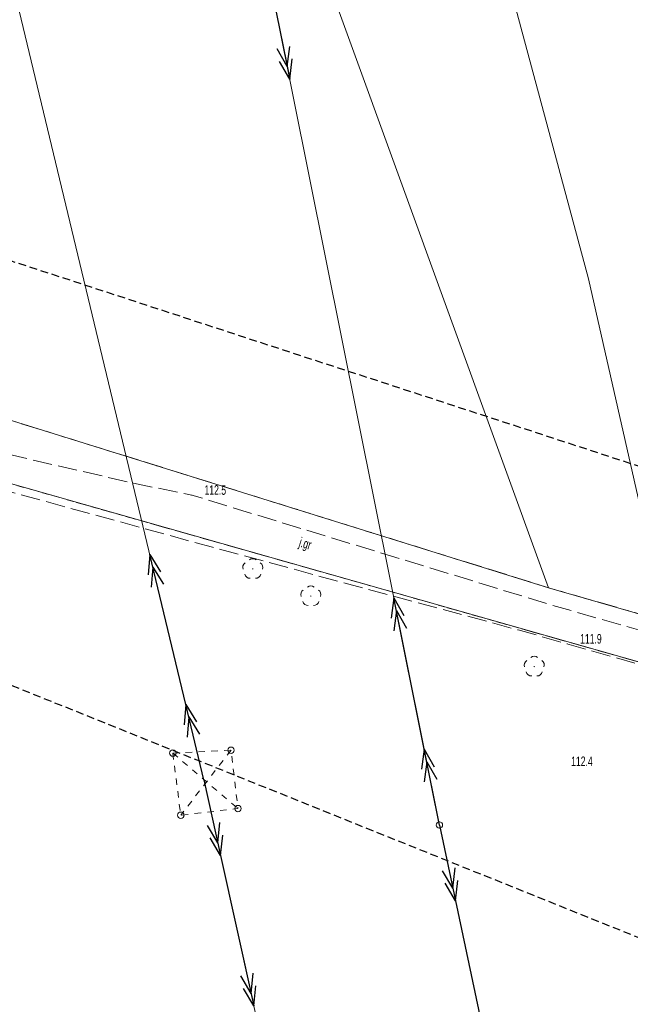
# Model space of a CAD drawing. Header units: metres. Extents: x 5550910 to 5553628, y 5952297 to 5957865.
# Tile 21 of 36: x 5551586 to 5551633, y 5955251 to 5955328. Entities that reach past the tile are written whole.
import ezdxf

# ---------------------------------------------------------------- set-up
doc = ezdxf.new("R2010")
doc.units = ezdxf.units.M
for name, pattern in [('1.5_0.5', [2, 1.5, -0.5]), ('2', [0.9, 0.6, -0.3]), ('219-500', [0]), ('egkk-500', [2, 1.5, -0.5]), ('egug-500', [1, 0.5, -0.5]), ('suep_sn_500', [0]), ('supp_500', [1, 0.5, -0.5])]:
    doc.linetypes.add(name, pattern=pattern)
doc.layers.get('0').update_dxf_attribs({"color": 2, "lineweight": 5})
doc.styles.get("Standard").update_dxf_attribs({"font": 'Working1250', "width": 0.75})

# ---------------------------------------------------------------- blocks, each defined once
blk = doc.blocks.new('PW01')
at = {"linetype": 'Continuous', "lineweight": 13}
h = blk.add_hatch(color=0, dxfattribs=at)
edge = h.paths.add_edge_path()
edge.add_arc((0, 0), 0.045, 0, 360)
blk = doc.blocks.new('OP021')
at = {"linetype": 'Continuous', "lineweight": 13}
h = blk.add_hatch(color=0, dxfattribs=at)
edge = h.paths.add_edge_path()
edge.add_arc((0, 0), 0.05, 0, 360)
at = {"color": 0, "linetype": 'Continuous', "lineweight": 13}
for centre, start, end in [((0, 0.4), 49.272, 130.728), ((-0.38, 0.124), 121.308, 202.548), ((0.38, 0.124), 337.452, 58.692), ((-0.235, -0.324), 193.221, 274.871), ((0.235, -0.324), 265.129, 346.779)]:
    blk.add_arc(centre, 0.4, start, end, dxfattribs=at)
blk = doc.blocks.new('US15')
at = {"color": 0, "linetype": 'Continuous', "lineweight": 13}
blk.add_circle((0, 0), 0.25, dxfattribs=at)
blk = doc.blocks.new('SM05')
at = {"color": 0, "linetype": 'Continuous', "lineweight": 13}
blk.add_circle((0, 0), 0.25, dxfattribs=at)
blk = doc.blocks.new('SUEP2')
at = {"color": 0, "linetype": 'Continuous'}
for p, q in [((0, 0), (6.027, 0)), ((5.027, 0), (3.527, 0.5)), ((5.027, 0), (3.527, -0.5)), ((6.027, 0), (4.527, 0.5)), ((6.027, 0), (4.527, -0.5)), ((6.027, 0), (18.027, 0)), ((17.027, 0), (15.527, 0.5)), ((17.027, 0), (15.527, -0.5)), ((18.027, 0), (16.527, 0.5)), ((18.027, 0), (16.527, -0.5))]:
    blk.add_line(p, q, dxfattribs=at)

msp = doc.modelspace()

# ---------------------------------------------------------------- linework, layer by layer
at = {"layer": '217-kontur klasyfikacyjny', "color": 92, "linetype": 'egkk-500', "lineweight": 18, "flags": 128}
for points in [[(5551553.19, 5955306.41), (5551626.63, 5955283.53)], [(5551633.69, 5955277.74), (5551559.38, 5955298.85)], [(5551626.63, 5955283.53), (5551675.82, 5955269.33)]]:
    msp.add_lwpolyline(points, dxfattribs=at)
at = {"layer": '218-kontur użytku gruntowego', "color": 3, "linetype": 'egug-500', "lineweight": 18, "flags": 128}
for points in [[(5551553.19, 5955306.41), (5551626.63, 5955283.53)], [(5551559.38, 5955298.85), (5551633.69, 5955277.74)], [(5551626.63, 5955283.53), (5551675.82, 5955269.33)]]:
    msp.add_lwpolyline(points, dxfattribs=at)
at = {"layer": '219-działka ewidencyjna', "color": 7, "linetype": '219-500', "lineweight": 18, "flags": 128}
for points in [[(5551626.63, 5955283.53), (5551568.15, 5955444.54)], [(5551626.63, 5955283.53), (5551553.19, 5955306.41)], [(5551559.38, 5955298.85), (5551693.27, 5955260.81)], [(5551626.63, 5955283.53), (5551720.21, 5955256.52)]]:
    msp.add_lwpolyline(points, dxfattribs=at)
at = {"layer": 'jezdnia', "color": 7, "linetype": '1.5_0.5', "lineweight": 18, "flags": 128}
msp.add_lwpolyline([(5551582.65, 5955294.37), (5551594.14, 5955291.71), (5551598.88, 5955290.74), (5551626.85, 5955282.19), (5551645.36, 5955276.9), (5551673.04, 5955269.53), (5551699.36, 5955261.8), (5551723.03, 5955254.81), (5551720.55, 5955252.53), (5551680.3, 5955264.57), (5551635.7, 5955276.99), (5551624.27, 5955280.25), (5551600.49, 5955286.68), (5551582.22, 5955291.7), (5551546.49, 5955303.65), (5551538.08, 5955307.47), (5551531.64, 5955307.09), (5551529.17, 5955306.96), (5551527.99, 5955306.48), (5551521.26, 5955320.4), (5551524.56, 5955317.88), (5551541.46, 5955308.73), (5551558.53, 5955302.59)], close=True, dxfattribs=at)
at = {"layer": 'przewód elektroenergetyczny średniego napięcia', "color": 1, "linetype": 'suep_sn_500', "lineweight": 18, "flags": 128}
for points in [[(5551599.83, 5955268.58), (5551567.72, 5955402.23)], [(5551618.15, 5955265.06), (5551602.96, 5955340.79)], [(5551640.76, 5955083.27), (5551599.83, 5955268.58)], [(5551635.79, 5955182.12), (5551618.15, 5955265.06)]]:
    msp.add_lwpolyline(points, dxfattribs=at)
at = {"layer": 'przewód gazowy', "color": 52, "linetype": 'CONTINUOUS', "lineweight": 18, "flags": 128}
msp.add_lwpolyline([(5551618.58, 5955349.18), (5551629.74, 5955307.58), (5551636.15, 5955279.31), (5551637.73, 5955272.35), (5551641.45, 5955251.72), (5551655.63, 5955186.48), (5551661.24, 5955157.94), (5551667.81, 5955124.96), (5551669.23, 5955117.42), (5551671.41, 5955104.08), (5551680.76, 5955046.4), (5551682.58, 5955029.25), (5551683.55, 5955023.59), (5551693.38, 5954966.24), (5551700.6, 5954911.43), (5551704.76, 5954879.82)], dxfattribs=at)
at = {"layer": 'słup przewodów napowietrznych', "color": 7, "linetype": 'supp_500', "lineweight": 18, "flags": 128}
for points in [[(5551597.41, 5955270.66), (5551601.94, 5955270.88), (5551602.48, 5955266.34), (5551598.03, 5955265.82)], [(5551601.94, 5955270.88), (5551598.03, 5955265.82)], [(5551597.41, 5955270.66), (5551602.48, 5955266.34)], [(5551597.41, 5955270.66), (5551598.03, 5955265.82)]]:
    msp.add_lwpolyline(points, dxfattribs=at)
at = {"layer": 'Zakres', "color": 5, "linetype": '2', "lineweight": 25, "flags": 128}
msp.add_lwpolyline([(5551539.89, 5955556.3), (5551532.83, 5955579.59), (5551412.18, 5955533.02), (5551417.83, 5955463.17), (5551492.62, 5955303.01), (5551563.17, 5955284.66), (5551801.65, 5955188.71), (5551944.88, 5955090.64), (5552101.51, 5955073.7), (5552198.88, 5955088.52), (5552322.35, 5954926.24), (5552389.38, 5954546.65), (5552301.18, 5953845.33), (5552445.82, 5953604.03), (5552352.69, 5953364.14), (5552322.35, 5953343.68), (5552337.17, 5953304.17), (5552363.27, 5953310.52), (5552494.5, 5953582.87), (5552343.52, 5953842.51), (5552416.89, 5954365.33), (5552426.77, 5954541.01), (5552383.73, 5954780.19), (5552366.62, 5954919.72), (5552207.87, 5955119.74), (5552134.49, 5955107.04), (5551969.13, 5955121.77), (5551896.19, 5955180.95), (5551736.74, 5955259.26), (5551546.94, 5955321.35), (5551512.37, 5955423.66), (5551586.45, 5955433.54)], close=True, dxfattribs=at)

# ---------------------------------------------------------------- block references
at = {"layer": 'drzewo liściaste', "color": 94, "linetype": 'CONTINUOUS', "lineweight": 18}
for p in [(5551603.63, 5955284.99), (5551608.15, 5955282.88), (5551625.53, 5955277.39)]:
    msp.add_blockref('OP021', p, dxfattribs=at)
at = {"layer": 'pikieta naturalna', "color": 7, "linetype": 'CONTINUOUS', "lineweight": 13}
for p in [(5551598.88, 5955290.74), (5551628.1, 5955279.16)]:
    msp.add_blockref('PW01', p, dxfattribs=at)
at = {"layer": 'przewód elektroenergetyczny średniego napięcia', "color": 1, "linetype": 'CONTINUOUS', "lineweight": 18}
for p, rotation in [((5551602.96, 5955340.79), 281.342), ((5551599.83, 5955268.58), 103.51), ((5551618.15, 5955265.06), 101.342), ((5551599.83, 5955268.58), 282.455), ((5551618.15, 5955265.06), 282.007)]:
    msp.add_blockref('SUEP2', p, dxfattribs=dict(at, rotation=rotation))
at = {"layer": 'słup przewodów napowietrznych', "color": 7, "linetype": 'CONTINUOUS', "lineweight": 18}
for name, p in [('SM05', (5551597.41, 5955270.66)), ('SM05', (5551601.94, 5955270.88)), ('SM05', (5551602.48, 5955266.34)), ('SM05', (5551598.03, 5955265.82)), ('US15', (5551618.15, 5955265.06))]:
    msp.add_blockref(name, p, dxfattribs=at)

# ---------------------------------------------------------------- texts
at = {"layer": 'jezdnia-Atr17', "color": 7, "width": 0.667}
msp.add_text('j.gr', height=0.75, rotation=343.002, dxfattribs=at).set_placement((5551607.17, 5955286.75))
at = {"layer": 'pikieta naturalna-Atr2', "color": 7, "width": 0.667}
for s, p in [('112.5', (5551599.88, 5955290.76)), ('111.9', (5551629.1, 5955279.18)), ('112.4', (5551628.4, 5955269.64))]:
    msp.add_text(s, height=0.75, rotation=360, dxfattribs=at).set_placement(p)

doc.saveas('drawing.dxf')
